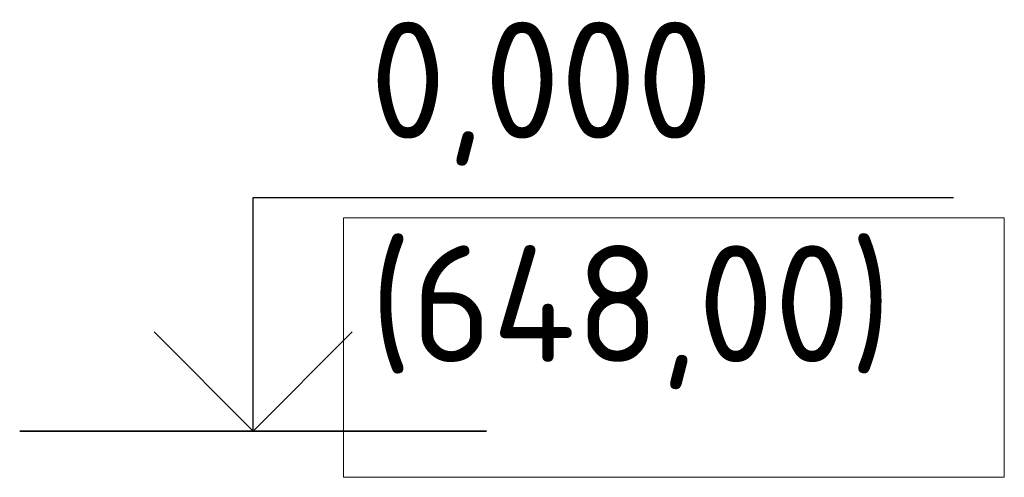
# Model space of a CAD drawing. Header units: millimetres. Extents: x -93479 to 1057970, y -66333 to 172656.
# Tile 58 of 145: x 159623 to 161732, y 53084 to 54064. Entities that reach past the tile are written whole.
import ezdxf

# ---------------------------------------------------------------- set-up
doc = ezdxf.new("R2010")
doc.units = ezdxf.units.MM
for name, color, linetype, lineweight in [('0 Фундамент', 5, 'Continuous', 30), ('A-ANNO-NOTE-1', 7, 'Continuous', 35), ('A-ANNO-NOTE-2', 7, 'Continuous', 18), ('G-ANNO-DIMS', 7, 'Continuous', 9), ('G-ANNO-DIMS-1', 7, 'Continuous', 18), ('РАЗМЕРЫ', 7, 'Continuous', 9)]:
    doc.layers.add(name, color=color, linetype=linetype, lineweight=lineweight)
doc.styles.add('ISOCPEUR', font='GOST_Common.ttf', dxfattribs={"height": 450})

# ---------------------------------------------------------------- blocks, each defined once
blk = doc.blocks.new('Высотные отметки - Вверх-711287-Разрез 3-3')
at = {"layer": '0 Фундамент', "color": 7}
for p, q in [((13236.7, 8150), (14736.7, 8150)), ((13236.7, 7650), (13236.7, 8150))]:
    blk.add_line(p, q, dxfattribs=at)
at = {"layer": 'A-ANNO-NOTE-1', "color": 7}
blk.add_line((12736.7, 7650), (13736.7, 7650), dxfattribs=at)
at = {"layer": 'A-ANNO-NOTE-2', "color": 7}
for q in [(13024.6, 7862.1), (13448.9, 7862.1)]:
    blk.add_line((13236.7, 7650), q, dxfattribs=at)

msp = doc.modelspace()

# ---------------------------------------------------------------- linework, layer by layer
at = {"layer": 'РАЗМЕРЫ', "color": 7, "ltscale": 100}
msp.add_lwpolyline([(160317, 53084.2), (161732.4, 53084.2), (161732.4, 53639.9), (160317, 53639.9)], close=True, dxfattribs=at)

# ---------------------------------------------------------------- block references
at = {"layer": 'G-ANNO-DIMS', "color": 7}
msp.add_blockref('Высотные отметки - Вверх-711287-Разрез 3-3', (146886.7, 45533.4), dxfattribs=at)

# ---------------------------------------------------------------- texts
at = {"layer": 'G-ANNO-DIMS-1', "color": 7, "insert": (160373.4, 54060), "char_height": 250, "width": 1150.283, "attachment_point": 1, "line_spacing_factor": 1.149209, "style": 'ISOCPEUR'}
msp.add_mtext('0,000 (648,00)', dxfattribs=at)

doc.saveas('drawing.dxf')
